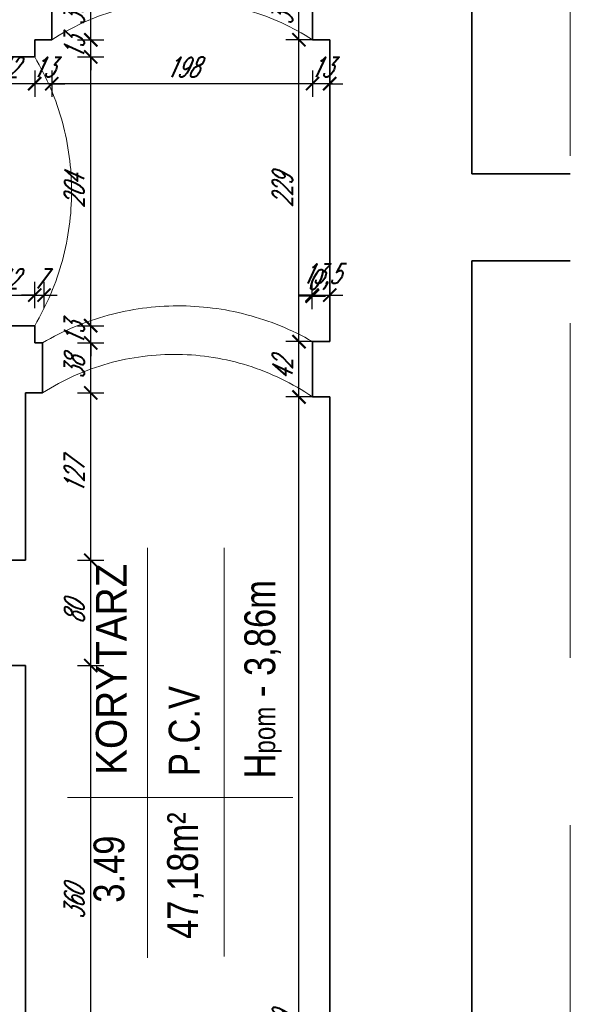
# Model space of a CAD drawing. Header units: millimetres. Extents: x 402 to 79005, y -7782 to 89952.
# Tile 80 of 256: x 27443 to 27861, y 16220 to 16968. Entities that reach past the tile are written whole.
import ezdxf

# ---------------------------------------------------------------- set-up
doc = ezdxf.new("R2010")
doc.units = ezdxf.units.MM
doc.header["$LTSCALE"] = 10
doc.linetypes.add('DASHED', pattern=[19.05, 12.7, -6.35])
doc.layers.get('0').update_dxf_attribs({"lineweight": 0})
doc.layers.get('Defpoints').update_dxf_attribs({"color": 253})
for name, color, linetype, lineweight in [('01 parter - ściany', 253, 'Continuous', 35), ('04-2_nad', 253, 'DASHED', 5), ('05-01_wymiary', 253, 'Continuous', 5), ('05-03_opis', 253, 'Continuous', 5)]:
    doc.layers.add(name, color=color, linetype=linetype, lineweight=lineweight)
doc.styles.add('ariel', font='ARIAL.TTF', dxfattribs={"width": 0.8})
doc.styles.add('ariel_wym', font='simplex.shx', dxfattribs={"width": 0.65, "oblique": 25})
doc.dimstyles.new('ariel 50 wnętrze', dxfattribs={"dimtxt": 15, "dimasz": 10, "dimexe": 10, "dimexo": 0, "dimgap": 5, "dimtad": 1, "dimdec": 1, "dimrnd": 0.5, "dimtxsty": 'ariel_wym', "dimblk": 'ARCHTICK', "dimcen": 2.5, "dimdle": 15, "dimazin": 0, "dimtfac": 1, "dimtdec": 1, "dimtix": 1, "dimtmove": 0, "dimatfit": 3, "dimldrblk": 'DOT', "dimfxl": 0, "dimarcsym": 0})

# ---------------------------------------------------------------- blocks, each defined once
blk = doc.blocks.new('_ArchTick')
at = {"color": 0, "linetype": 'ByBlock', "const_width": 0.15}
blk.add_lwpolyline([(-0.5, -0.5), (0.5, 0.5)], dxfattribs=at)
blk = doc.blocks.new('*D2718')
at = {"layer": '05-01_wymiary', "color": 0, "lineweight": -2}
for p, q in [((27654.91, 15707.4), (27654.91, 16696.29)), ((27664.91, 16681.29), (27644.91, 16681.29)), ((27664.91, 15722.4), (27644.91, 15722.4))]:
    blk.add_line(p, q, dxfattribs=at)
at = {"layer": 'Defpoints', "color": 0, "lineweight": 0}
for p in [(27654.91, 16681.29), (27665.23, 16681.29), (27665.23, 15722.4)]:
    blk.add_point(p, dxfattribs=at)
at = {"layer": '05-01_wymiary', "color": 0, "lineweight": -2, "xscale": 10, "yscale": 10, "zscale": 10}
for p, rotation in [((27654.91, 16681.29), 90), ((27654.91, 15722.4), 270)]:
    blk.add_blockref('_ArchTick', p, dxfattribs=dict(at, rotation=rotation))
at = {"layer": '05-01_wymiary', "color": 0, "insert": (27642.41, 16201.84), "char_height": 15, "attachment_point": 5, "rotation": 90, "style": 'ariel_wym'}
blk.add_mtext('959', dxfattribs=at)
blk = doc.blocks.new('_Dot')
at = {"color": 0, "linetype": 'ByBlock', "lineweight": -2}
blk.add_line((-0.5, 0), (-1, 0), dxfattribs=at)
at = {"color": 0, "linetype": 'ByBlock', "const_width": 0.5}
blk.add_lwpolyline([(-0.25, 0, 1), (0.25, 0, 1)], format="xyb", close=True, dxfattribs=at)
blk = doc.blocks.new('*D2719')
at = {"layer": '05-01_wymiary', "color": 0, "lineweight": -2}
for p, q in [((27654.91, 16666.29), (27654.91, 16738.29)), ((27664.91, 16723.29), (27644.91, 16723.29)), ((27664.91, 16681.29), (27644.91, 16681.29))]:
    blk.add_line(p, q, dxfattribs=at)
at = {"layer": 'Defpoints', "color": 0, "lineweight": 0}
for p in [(27654.91, 16723.29), (27665.23, 16723.29), (27665.23, 16681.29)]:
    blk.add_point(p, dxfattribs=at)
at = {"layer": '05-01_wymiary', "color": 0, "lineweight": -2, "xscale": 10, "yscale": 10, "zscale": 10}
for p, rotation in [((27654.91, 16723.29), 90), ((27654.91, 16681.29), 270)]:
    blk.add_blockref('_ArchTick', p, dxfattribs=dict(at, rotation=rotation))
at = {"layer": '05-01_wymiary', "color": 0, "insert": (27642.41, 16702.29), "char_height": 15, "attachment_point": 5, "rotation": 90, "style": 'ariel_wym'}
blk.add_mtext('42', dxfattribs=at)
blk = doc.blocks.new('*D2720')
at = {"layer": '05-01_wymiary', "color": 0, "lineweight": -2}
for p, q in [((27654.91, 16708.29), (27654.91, 16967.4)), ((27664.91, 16952.4), (27644.91, 16952.4)), ((27664.91, 16723.29), (27644.91, 16723.29))]:
    blk.add_line(p, q, dxfattribs=at)
at = {"layer": 'Defpoints', "color": 0, "lineweight": 0}
for p in [(27654.91, 16952.4), (27665.23, 16952.4), (27665.23, 16723.29)]:
    blk.add_point(p, dxfattribs=at)
at = {"layer": '05-01_wymiary', "color": 0, "lineweight": -2, "xscale": 10, "yscale": 10, "zscale": 10}
for p, rotation in [((27654.91, 16952.4), 90), ((27654.91, 16723.29), 270)]:
    blk.add_blockref('_ArchTick', p, dxfattribs=dict(at, rotation=rotation))
at = {"layer": '05-01_wymiary', "color": 0, "insert": (27642.41, 16837.84), "char_height": 15, "attachment_point": 5, "rotation": 90, "style": 'ariel_wym'}
blk.add_mtext('229', dxfattribs=at)
blk = doc.blocks.new('*D2721')
at = {"layer": '05-01_wymiary', "color": 0, "lineweight": -2}
for p, q in [((27654.91, 16937.4), (27654.91, 17006.29)), ((27664.91, 16991.29), (27644.91, 16991.29)), ((27664.91, 16952.4), (27644.91, 16952.4))]:
    blk.add_line(p, q, dxfattribs=at)
at = {"layer": 'Defpoints', "color": 0, "lineweight": 0}
for p in [(27654.91, 16991.29), (27665.23, 16991.29), (27665.23, 16952.4)]:
    blk.add_point(p, dxfattribs=at)
at = {"layer": '05-01_wymiary', "color": 0, "lineweight": -2, "xscale": 10, "yscale": 10, "zscale": 10}
for p, rotation in [((27654.91, 16991.29), 90), ((27654.91, 16952.4), 270)]:
    blk.add_blockref('_ArchTick', p, dxfattribs=dict(at, rotation=rotation))
at = {"layer": '05-01_wymiary', "color": 0, "insert": (27642.41, 16971.84), "char_height": 15, "attachment_point": 5, "rotation": 90, "style": 'ariel_wym'}
blk.add_mtext('39', dxfattribs=at)
blk = doc.blocks.new('*D2818')
at = {"layer": '05-01_wymiary', "color": 0, "lineweight": -2}
for p, q in [((27496.8, 16102.4), (27496.8, 16492.4)), ((27486.8, 16477.4), (27506.8, 16477.4)), ((27486.8, 16117.4), (27506.8, 16117.4))]:
    blk.add_line(p, q, dxfattribs=at)
at = {"layer": 'Defpoints', "color": 0, "lineweight": 0}
for p in [(27447.23, 16477.4), (27496.8, 16477.4), (27447.23, 16117.4)]:
    blk.add_point(p, dxfattribs=at)
at = {"layer": '05-01_wymiary', "color": 0, "lineweight": -2, "xscale": 10, "yscale": 10, "zscale": 10}
for p, rotation in [((27496.8, 16477.4), 90), ((27496.8, 16117.4), 270)]:
    blk.add_blockref('_ArchTick', p, dxfattribs=dict(at, rotation=rotation))
at = {"layer": '05-01_wymiary', "color": 0, "insert": (27484.3, 16297.4), "char_height": 15, "attachment_point": 5, "rotation": 90, "style": 'ariel_wym'}
blk.add_mtext('360', dxfattribs=at)
blk = doc.blocks.new('*D2819')
at = {"layer": '05-01_wymiary', "color": 0, "lineweight": -2}
for p, q in [((27496.8, 16462.4), (27496.8, 16572.4)), ((27486.8, 16557.4), (27506.8, 16557.4)), ((27486.8, 16477.4), (27506.8, 16477.4))]:
    blk.add_line(p, q, dxfattribs=at)
at = {"layer": 'Defpoints', "color": 0, "lineweight": 0}
for p in [(27447.23, 16557.4), (27496.8, 16557.4), (27447.23, 16477.4)]:
    blk.add_point(p, dxfattribs=at)
at = {"layer": '05-01_wymiary', "color": 0, "lineweight": -2, "xscale": 10, "yscale": 10, "zscale": 10}
for p, rotation in [((27496.8, 16557.4), 90), ((27496.8, 16477.4), 270)]:
    blk.add_blockref('_ArchTick', p, dxfattribs=dict(at, rotation=rotation))
at = {"layer": '05-01_wymiary', "color": 0, "insert": (27484.3, 16517.4), "char_height": 15, "attachment_point": 5, "rotation": 90, "style": 'ariel_wym'}
blk.add_mtext('80', dxfattribs=at)
blk = doc.blocks.new('*D2820')
at = {"layer": '05-01_wymiary', "color": 0, "lineweight": -2}
for p, q in [((27496.8, 16542.4), (27496.8, 16699.4)), ((27486.8, 16684.4), (27506.8, 16684.4)), ((27486.8, 16557.4), (27506.8, 16557.4))]:
    blk.add_line(p, q, dxfattribs=at)
at = {"layer": 'Defpoints', "color": 0, "lineweight": 0}
for p in [(27460.23, 16684.4), (27496.8, 16684.4), (27447.23, 16557.4)]:
    blk.add_point(p, dxfattribs=at)
at = {"layer": '05-01_wymiary', "color": 0, "lineweight": -2, "xscale": 10, "yscale": 10, "zscale": 10}
for p, rotation in [((27496.8, 16684.4), 90), ((27496.8, 16557.4), 270)]:
    blk.add_blockref('_ArchTick', p, dxfattribs=dict(at, rotation=rotation))
at = {"layer": '05-01_wymiary', "color": 0, "insert": (27484.3, 16620.9), "char_height": 15, "attachment_point": 5, "rotation": 90, "style": 'ariel_wym'}
blk.add_mtext('127', dxfattribs=at)
blk = doc.blocks.new('*D2821')
at = {"layer": '05-01_wymiary', "color": 0, "lineweight": -2}
for p, q in [((27496.8, 16669.4), (27496.8, 16737.4)), ((27486.8, 16722.4), (27506.8, 16722.4)), ((27486.8, 16684.4), (27506.8, 16684.4))]:
    blk.add_line(p, q, dxfattribs=at)
at = {"layer": 'Defpoints', "color": 0, "lineweight": 0}
for p in [(27460.23, 16722.4), (27496.8, 16722.4), (27460.23, 16684.4)]:
    blk.add_point(p, dxfattribs=at)
at = {"layer": '05-01_wymiary', "color": 0, "lineweight": -2, "xscale": 10, "yscale": 10, "zscale": 10}
for p, rotation in [((27496.8, 16722.4), 90), ((27496.8, 16684.4), 270)]:
    blk.add_blockref('_ArchTick', p, dxfattribs=dict(at, rotation=rotation))
at = {"layer": '05-01_wymiary', "color": 0, "insert": (27484.3, 16703.4), "char_height": 15, "attachment_point": 5, "rotation": 90, "style": 'ariel_wym'}
blk.add_mtext('38', dxfattribs=at)
blk = doc.blocks.new('*D2822')
at = {"layer": '05-01_wymiary', "color": 0, "lineweight": -2}
for p, q in [((27496.8, 16735.4), (27496.8, 16745.4)), ((27486.8, 16735.4), (27506.8, 16735.4)), ((27496.8, 16722.4), (27496.8, 16735.4)), ((27486.8, 16722.4), (27506.8, 16722.4)), ((27496.8, 16722.4), (27496.8, 16712.4))]:
    blk.add_line(p, q, dxfattribs=at)
at = {"layer": 'Defpoints', "color": 0, "lineweight": 0}
for p in [(27454.23, 16735.4), (27496.8, 16735.4), (27460.23, 16722.4)]:
    blk.add_point(p, dxfattribs=at)
at = {"layer": '05-01_wymiary', "color": 0, "lineweight": -2, "xscale": 10, "yscale": 10, "zscale": 10}
for p, rotation in [((27496.8, 16735.4), 270), ((27496.8, 16722.4), 90)]:
    blk.add_blockref('_ArchTick', p, dxfattribs=dict(at, rotation=rotation))
at = {"layer": '05-01_wymiary', "color": 0, "insert": (27484.3, 16728.9), "char_height": 15, "attachment_point": 5, "rotation": 90, "style": 'ariel_wym'}
blk.add_mtext('13', dxfattribs=at)
blk = doc.blocks.new('*D2823')
at = {"layer": '05-01_wymiary', "color": 0, "lineweight": -2}
for p, q in [((27496.8, 16720.4), (27496.8, 16954.4)), ((27486.8, 16939.4), (27506.8, 16939.4)), ((27486.8, 16735.4), (27506.8, 16735.4))]:
    blk.add_line(p, q, dxfattribs=at)
at = {"layer": 'Defpoints', "color": 0, "lineweight": 0}
for p in [(27454.23, 16939.4), (27496.8, 16939.4), (27454.23, 16735.4)]:
    blk.add_point(p, dxfattribs=at)
at = {"layer": '05-01_wymiary', "color": 0, "lineweight": -2, "xscale": 10, "yscale": 10, "zscale": 10}
for p, rotation in [((27496.8, 16939.4), 90), ((27496.8, 16735.4), 270)]:
    blk.add_blockref('_ArchTick', p, dxfattribs=dict(at, rotation=rotation))
at = {"layer": '05-01_wymiary', "color": 0, "insert": (27484.3, 16837.4), "char_height": 15, "attachment_point": 5, "rotation": 90, "style": 'ariel_wym'}
blk.add_mtext('204', dxfattribs=at)
blk = doc.blocks.new('*D2824')
at = {"layer": '05-01_wymiary', "color": 0, "lineweight": -2}
for p, q in [((27496.8, 16952.4), (27496.8, 16962.4)), ((27486.8, 16952.4), (27506.8, 16952.4)), ((27496.8, 16939.4), (27496.8, 16952.4)), ((27486.8, 16939.4), (27506.8, 16939.4)), ((27496.8, 16939.4), (27496.8, 16929.4))]:
    blk.add_line(p, q, dxfattribs=at)
at = {"layer": 'Defpoints', "color": 0, "lineweight": 0}
for p in [(27467.23, 16952.4), (27496.8, 16952.4), (27454.23, 16939.4)]:
    blk.add_point(p, dxfattribs=at)
at = {"layer": '05-01_wymiary', "color": 0, "lineweight": -2, "xscale": 10, "yscale": 10, "zscale": 10}
for p, rotation in [((27496.8, 16952.4), 270), ((27496.8, 16939.4), 90)]:
    blk.add_blockref('_ArchTick', p, dxfattribs=dict(at, rotation=rotation))
at = {"layer": '05-01_wymiary', "color": 0, "insert": (27484.3, 16945.9), "char_height": 15, "attachment_point": 5, "rotation": 90, "style": 'ariel_wym'}
blk.add_mtext('13', dxfattribs=at)
blk = doc.blocks.new('*D2825')
at = {"layer": '05-01_wymiary', "color": 0, "lineweight": -2}
for p, q in [((27496.8, 16937.4), (27496.8, 17005.4)), ((27486.8, 16990.4), (27506.8, 16990.4)), ((27486.8, 16952.4), (27506.8, 16952.4))]:
    blk.add_line(p, q, dxfattribs=at)
at = {"layer": 'Defpoints', "color": 0, "lineweight": 0}
for p in [(27467.23, 16990.4), (27496.8, 16990.4), (27467.23, 16952.4)]:
    blk.add_point(p, dxfattribs=at)
at = {"layer": '05-01_wymiary', "color": 0, "lineweight": -2, "xscale": 10, "yscale": 10, "zscale": 10}
for p, rotation in [((27496.8, 16990.4), 90), ((27496.8, 16952.4), 270)]:
    blk.add_blockref('_ArchTick', p, dxfattribs=dict(at, rotation=rotation))
at = {"layer": '05-01_wymiary', "color": 0, "insert": (27484.3, 16971.4), "char_height": 15, "attachment_point": 5, "rotation": 90, "style": 'ariel_wym'}
blk.add_mtext('38', dxfattribs=at)
blk = doc.blocks.new('*D2834')
at = {"layer": '05-01_wymiary', "color": 0, "lineweight": -2}
for p, q in [((27412.23, 16748.6), (27412.23, 16768.6)), ((27454.23, 16748.6), (27454.23, 16768.6)), ((27397.23, 16758.6), (27469.23, 16758.6))]:
    blk.add_line(p, q, dxfattribs=at)
at = {"layer": 'Defpoints', "color": 0, "lineweight": 0}
for p in [(27454.23, 16758.6), (27412.23, 16735.4), (27454.23, 16735.4)]:
    blk.add_point(p, dxfattribs=at)
at = {"layer": '05-01_wymiary', "color": 0, "lineweight": -2, "xscale": 10, "yscale": 10, "zscale": 10, "rotation": 180}
blk.add_blockref('_ArchTick', (27412.23, 16758.6), dxfattribs=at)
at = {"layer": '05-01_wymiary', "color": 0, "lineweight": -2, "xscale": 10, "yscale": 10, "zscale": 10}
blk.add_blockref('_ArchTick', (27454.23, 16758.6), dxfattribs=at)
at = {"layer": '05-01_wymiary', "color": 0, "insert": (27433.23, 16771.1), "char_height": 15, "attachment_point": 5, "style": 'ariel_wym'}
blk.add_mtext('42', dxfattribs=at)
blk = doc.blocks.new('*D2835')
at = {"layer": '05-01_wymiary', "color": 0, "lineweight": -2}
for p, q in [((27454.23, 16748.6), (27454.23, 16768.6)), ((27461.36, 16748.6), (27461.36, 16768.6)), ((27454.23, 16758.6), (27444.23, 16758.6)), ((27454.23, 16758.6), (27461.36, 16758.6)), ((27461.36, 16758.6), (27471.36, 16758.6))]:
    blk.add_line(p, q, dxfattribs=at)
at = {"layer": 'Defpoints', "color": 0, "lineweight": 0}
for p in [(27461.36, 16758.6), (27454.23, 16735.4), (27461.36, 16723.06)]:
    blk.add_point(p, dxfattribs=at)
at = {"layer": '05-01_wymiary', "color": 0, "lineweight": -2, "xscale": 10, "yscale": 10, "zscale": 10}
blk.add_blockref('_ArchTick', (27454.23, 16758.6), dxfattribs=at)
at = {"layer": '05-01_wymiary', "color": 0, "lineweight": -2, "xscale": 10, "yscale": 10, "zscale": 10, "rotation": 180}
blk.add_blockref('_ArchTick', (27461.36, 16758.6), dxfattribs=at)
at = {"layer": '05-01_wymiary', "color": 0, "insert": (27457.79, 16771.1), "char_height": 15, "attachment_point": 5, "style": 'ariel_wym'}
blk.add_mtext('7', dxfattribs=at)
blk = doc.blocks.new('*D2836')
at = {"layer": '05-01_wymiary', "color": 0, "lineweight": -2}
for p, q in [((27664.91, 16747.88), (27664.91, 16767.88)), ((27664.99, 16747.88), (27664.99, 16767.88)), ((27664.91, 16757.88), (27654.91, 16757.88)), ((27664.99, 16757.88), (27664.91, 16757.88)), ((27664.99, 16757.88), (27674.99, 16757.88))]:
    blk.add_line(p, q, dxfattribs=at)
at = {"layer": 'Defpoints', "color": 0, "lineweight": 0}
for p in [(27664.91, 16757.88), (27664.99, 16723.42), (27664.91, 16723.29)]:
    blk.add_point(p, dxfattribs=at)
at = {"layer": '05-01_wymiary', "color": 0, "lineweight": -2, "xscale": 10, "yscale": 10, "zscale": 10}
blk.add_blockref('_ArchTick', (27664.91, 16757.88), dxfattribs=at)
at = {"layer": '05-01_wymiary', "color": 0, "lineweight": -2, "xscale": 10, "yscale": 10, "zscale": 10, "rotation": 180}
blk.add_blockref('_ArchTick', (27664.99, 16757.88), dxfattribs=at)
at = {"layer": '05-01_wymiary', "color": 0, "insert": (27664.95, 16770.38), "char_height": 15, "attachment_point": 5, "style": 'ariel_wym'}
blk.add_mtext('0', dxfattribs=at)
blk = doc.blocks.new('*D2837')
at = {"layer": '05-01_wymiary', "color": 0, "lineweight": -2}
for p, q in [((27664.91, 16748.6), (27664.91, 16768.6)), ((27678.23, 16748.6), (27678.23, 16768.6)), ((27664.91, 16758.6), (27654.91, 16758.6)), ((27664.91, 16758.6), (27678.23, 16758.6)), ((27678.23, 16758.6), (27688.23, 16758.6))]:
    blk.add_line(p, q, dxfattribs=at)
at = {"layer": 'Defpoints', "color": 0, "lineweight": 0}
for p in [(27678.23, 16758.6), (27664.91, 16723.29), (27678.23, 16723.29)]:
    blk.add_point(p, dxfattribs=at)
at = {"layer": '05-01_wymiary', "color": 0, "lineweight": -2, "xscale": 10, "yscale": 10, "zscale": 10}
blk.add_blockref('_ArchTick', (27664.91, 16758.6), dxfattribs=at)
at = {"layer": '05-01_wymiary', "color": 0, "lineweight": -2, "xscale": 10, "yscale": 10, "zscale": 10, "rotation": 180}
blk.add_blockref('_ArchTick', (27678.23, 16758.6), dxfattribs=at)
at = {"layer": '05-01_wymiary', "color": 0, "insert": (27671.57, 16772.52), "char_height": 15, "attachment_point": 5, "style": 'ariel_wym'}
blk.add_mtext('13,5', dxfattribs=at)
blk = doc.blocks.new('*D2862')
at = {"layer": '05-01_wymiary', "color": 0, "lineweight": -2}
for p, q in [((27665.23, 16929.08), (27665.23, 16909.08)), ((27678.23, 16929.08), (27678.23, 16909.08)), ((27665.23, 16919.08), (27655.23, 16919.08)), ((27678.23, 16919.08), (27665.23, 16919.08)), ((27678.23, 16919.08), (27688.23, 16919.08))]:
    blk.add_line(p, q, dxfattribs=at)
at = {"layer": 'Defpoints', "color": 0, "lineweight": 0}
for p in [(27665.23, 16952.4), (27678.23, 16952.4), (27665.23, 16919.08)]:
    blk.add_point(p, dxfattribs=at)
at = {"layer": '05-01_wymiary', "color": 0, "lineweight": -2, "xscale": 10, "yscale": 10, "zscale": 10}
blk.add_blockref('_ArchTick', (27665.23, 16919.08), dxfattribs=at)
at = {"layer": '05-01_wymiary', "color": 0, "lineweight": -2, "xscale": 10, "yscale": 10, "zscale": 10, "rotation": 180}
blk.add_blockref('_ArchTick', (27678.23, 16919.08), dxfattribs=at)
at = {"layer": '05-01_wymiary', "color": 0, "insert": (27671.73, 16931.58), "char_height": 15, "attachment_point": 5, "style": 'ariel_wym'}
blk.add_mtext('13', dxfattribs=at)
blk = doc.blocks.new('*D2863')
at = {"layer": '05-01_wymiary', "color": 0, "lineweight": -2}
for p, q in [((27467.23, 16929.08), (27467.23, 16909.08)), ((27665.23, 16929.08), (27665.23, 16909.08)), ((27680.23, 16919.08), (27452.23, 16919.08))]:
    blk.add_line(p, q, dxfattribs=at)
at = {"layer": 'Defpoints', "color": 0, "lineweight": 0}
for p in [(27467.23, 16952.4), (27665.23, 16952.4), (27467.23, 16919.08)]:
    blk.add_point(p, dxfattribs=at)
at = {"layer": '05-01_wymiary', "color": 0, "lineweight": -2, "xscale": 10, "yscale": 10, "zscale": 10, "rotation": 180}
blk.add_blockref('_ArchTick', (27467.23, 16919.08), dxfattribs=at)
at = {"layer": '05-01_wymiary', "color": 0, "lineweight": -2, "xscale": 10, "yscale": 10, "zscale": 10}
blk.add_blockref('_ArchTick', (27665.23, 16919.08), dxfattribs=at)
at = {"layer": '05-01_wymiary', "color": 0, "insert": (27566.23, 16931.58), "char_height": 15, "attachment_point": 5, "style": 'ariel_wym'}
blk.add_mtext('198', dxfattribs=at)
blk = doc.blocks.new('*D2864')
at = {"layer": '05-01_wymiary', "color": 0, "lineweight": -2}
for p, q in [((27454.23, 16929.08), (27454.23, 16909.08)), ((27467.23, 16929.08), (27467.23, 16909.08)), ((27454.23, 16919.08), (27444.23, 16919.08)), ((27467.23, 16919.08), (27454.23, 16919.08)), ((27467.23, 16919.08), (27477.23, 16919.08))]:
    blk.add_line(p, q, dxfattribs=at)
at = {"layer": 'Defpoints', "color": 0, "lineweight": 0}
for p in [(27454.23, 16952.4), (27467.23, 16952.4), (27454.23, 16919.08)]:
    blk.add_point(p, dxfattribs=at)
at = {"layer": '05-01_wymiary', "color": 0, "lineweight": -2, "xscale": 10, "yscale": 10, "zscale": 10}
blk.add_blockref('_ArchTick', (27454.23, 16919.08), dxfattribs=at)
at = {"layer": '05-01_wymiary', "color": 0, "lineweight": -2, "xscale": 10, "yscale": 10, "zscale": 10, "rotation": 180}
blk.add_blockref('_ArchTick', (27467.23, 16919.08), dxfattribs=at)
at = {"layer": '05-01_wymiary', "color": 0, "insert": (27460.73, 16931.58), "char_height": 15, "attachment_point": 5, "style": 'ariel_wym'}
blk.add_mtext('13', dxfattribs=at)
blk = doc.blocks.new('*D2865')
at = {"layer": '05-01_wymiary', "color": 0, "lineweight": -2}
for p, q in [((27412.23, 16929.08), (27412.23, 16909.08)), ((27454.23, 16929.08), (27454.23, 16909.08)), ((27469.23, 16919.08), (27397.23, 16919.08))]:
    blk.add_line(p, q, dxfattribs=at)
at = {"layer": 'Defpoints', "color": 0, "lineweight": 0}
for p in [(27454.23, 16952.4), (27412.23, 16939.4), (27412.23, 16919.08)]:
    blk.add_point(p, dxfattribs=at)
at = {"layer": '05-01_wymiary', "color": 0, "lineweight": -2, "xscale": 10, "yscale": 10, "zscale": 10, "rotation": 180}
blk.add_blockref('_ArchTick', (27412.23, 16919.08), dxfattribs=at)
at = {"layer": '05-01_wymiary', "color": 0, "lineweight": -2, "xscale": 10, "yscale": 10, "zscale": 10}
blk.add_blockref('_ArchTick', (27454.23, 16919.08), dxfattribs=at)
at = {"layer": '05-01_wymiary', "color": 0, "insert": (27433.23, 16931.58), "char_height": 15, "attachment_point": 5, "style": 'ariel_wym'}
blk.add_mtext('42', dxfattribs=at)

msp = doc.modelspace()

# ---------------------------------------------------------------- linework, layer by layer
at = {"layer": '01 parter - ściany'}
for p, q in [((27786.17, 16850.61), (27786.17, 17067.61)), ((27467.23, 16990.4), (27467.23, 16952.4)), ((27665.23, 16990.4), (27665.23, 16952.4)), ((27454.23, 16939.4), (27454.23, 16952.4)), ((27467.23, 16952.4), (27454.23, 16952.4)), ((27665.23, 16952.4), (27678.23, 16952.4)), ((27678.23, 16723.29), (27678.23, 16952.4)), ((27412.23, 16939.4), (27454.23, 16939.4)), ((27786.17, 16850.61), (27860.9, 16850.61)), ((27860.9, 16784.61), (27786.17, 16784.61)), ((27786.17, 15937.4), (27786.17, 16784.61)), ((27412.23, 16735.4), (27454.23, 16735.4)), ((27454.23, 16722.4), (27454.23, 16735.4)), ((27460.23, 16722.4), (27454.23, 16722.4)), ((27460.23, 16684.4), (27460.23, 16722.4)), ((27678.23, 16723.29), (27665.23, 16723.29)), ((27665.23, 16723.29), (27665.23, 16681.29)), ((27447.23, 16557.4), (27447.23, 16684.4)), ((27447.23, 16684.4), (27460.23, 16684.4)), ((27665.23, 16681.29), (27678.23, 16681.29)), ((27678.23, 15722.4), (27678.23, 16681.29)), ((27447.23, 16557.4), (27409.23, 16557.4)), ((27447.23, 16477.4), (27409.23, 16477.4)), ((27447.23, 16117.4), (27447.23, 16477.4))]:
    msp.add_line(p, q, dxfattribs=at)
at = {"layer": '04-2_nad', "ltscale": 2}
for centre, radius, start, end in [((27566.23, 16799.26), 182.36, 57.11966, 122.88035), ((27282.54, 16837.4), 199.7, 329.28513, 30.71488), ((27563.49, 16546.26), 204.18, 60.11369, 120.38048), ((27560.36, 16527.4), 186.22, 55.72796, 122.53041)]:
    msp.add_arc(centre, radius, start, end, dxfattribs=at)
at = {"layer": '05-03_opis', "linetype": 'DASHED', "ltscale": 2}
msp.add_line((27860.9, 13816.4), (27860.9, 17791.4), dxfattribs=at)
at = {"layer": '05-03_opis'}
for p, q in [((27539.81, 16255.7), (27539.81, 16566.71)), ((27598.17, 16256.78), (27598.17, 16566.71)), ((27479.14, 16377.43), (27650.29, 16377.43))]:
    msp.add_line(p, q, dxfattribs=at)

# ---------------------------------------------------------------- texts
at = {"layer": '05-03_opis', "char_height": 23.4234, "rotation": 90, "style": 'ariel'}
for s, insert, width, attachment_point in [('{\\fArial|b0|i0|c238|p34; H\\H0.7x;pom\\H1.429x; - 3,86m}', (27627.62, 16384.49), 322.789, 4), ('\\W0.9;{\\fArial|b0|i0|c238|p34;KORYTARZ}', (27512.55, 16394.49), 356.6375, 4), ('{\\fArial|b0|i0|c238|p34;P.C.V}', (27567.88, 16393.57), 322.789, 4), ('{\\fArial|b0|i0|c238|p34;47,18m²}', (27568.71, 16318.03), 108.9126, 5), ('{\\fArial|b0|i0|c238|p34;3.49}', (27510.8, 16322.97), 108.9126, 5)]:
    msp.add_mtext(s, dxfattribs=dict(at, insert=insert, width=width, attachment_point=attachment_point))

# ---------------------------------------------------------------- dimensions: what is measured, and where the dimension line sits
at = {"layer": '05-01_wymiary'}
for base, p1, p2, picture, middle in [((27496.8, 16990.4), (27467.23, 16952.4), (27467.23, 16990.4), '*D2825', (27484.3, 16971.4)), ((27654.91, 16991.29), (27665.23, 16952.4), (27665.23, 16991.29), '*D2721', (27642.41, 16971.84)), ((27654.91, 16952.4), (27665.23, 16723.29), (27665.23, 16952.4), '*D2720', (27642.41, 16837.84)), ((27496.8, 16952.4), (27454.23, 16939.4), (27467.23, 16952.4), '*D2824', (27484.3, 16945.9)), ((27496.8, 16939.4), (27454.23, 16735.4), (27454.23, 16939.4), '*D2823', (27484.3, 16837.4)), ((27496.8, 16735.4), (27460.23, 16722.4), (27454.23, 16735.4), '*D2822', (27484.3, 16728.9)), ((27496.8, 16722.4), (27460.23, 16684.4), (27460.23, 16722.4), '*D2821', (27484.3, 16703.4)), ((27654.91, 16723.29), (27665.23, 16681.29), (27665.23, 16723.29), '*D2719', (27642.41, 16702.29)), ((27496.8, 16684.4), (27447.23, 16557.4), (27460.23, 16684.4), '*D2820', (27484.3, 16620.9)), ((27654.91, 16681.29), (27665.23, 15722.4), (27665.23, 16681.29), '*D2718', (27642.41, 16201.84)), ((27496.8, 16557.4), (27447.23, 16477.4), (27447.23, 16557.4), '*D2819', (27484.3, 16517.4)), ((27496.8, 16477.4), (27447.23, 16117.4), (27447.23, 16477.4), '*D2818', (27484.3, 16297.4))]:
    dim = msp.add_linear_dim(base=base, p1=p1, p2=p2, angle=90, dimstyle='ariel 50 wnętrze', override={"dimtmove": 1}, dxfattribs=at)
    dim.commit()
    dim.dimension.update_dxf_attribs({"geometry": picture, "text_midpoint": middle})
for base, p1, p2, picture, middle in [((27412.23, 16919.08), (27454.23, 16952.4), (27412.23, 16939.4), '*D2865', (27433.23, 16931.58)), ((27454.23, 16919.08), (27467.23, 16952.4), (27454.23, 16952.4), '*D2864', (27460.73, 16931.58)), ((27467.23, 16919.08), (27665.23, 16952.4), (27467.23, 16952.4), '*D2863', (27566.23, 16931.58)), ((27461.36, 16758.6), (27454.23, 16735.4), (27461.36, 16723.06), '*D2835', (27457.79, 16771.1)), ((27678.23, 16758.6), (27664.91, 16723.29), (27678.23, 16723.29), '*D2837', (27671.57, 16772.52)), ((27664.91, 16757.88), (27664.99, 16723.42), (27664.91, 16723.29), '*D2836', (27664.95, 16770.38))]:
    dim = msp.add_linear_dim(base=base, p1=p1, p2=p2, dimstyle='ariel 50 wnętrze', override={"dimtmove": 1}, dxfattribs=at)
    dim.commit()
    dim.dimension.update_dxf_attribs({"geometry": picture, "text_midpoint": middle})
for base, p1, p2, picture, middle in [((27665.23, 16919.08), (27678.23, 16952.4), (27665.23, 16952.4), '*D2862', (27671.73, 16931.58)), ((27454.23, 16758.6), (27412.23, 16735.4), (27454.23, 16735.4), '*D2834', (27433.23, 16771.1))]:
    dim = msp.add_linear_dim(base=base, p1=p1, p2=p2, dimstyle='ariel 50 wnętrze', dxfattribs=at)
    dim.commit()
    dim.dimension.update_dxf_attribs({"geometry": picture, "text_midpoint": middle})

doc.saveas('drawing.dxf')
